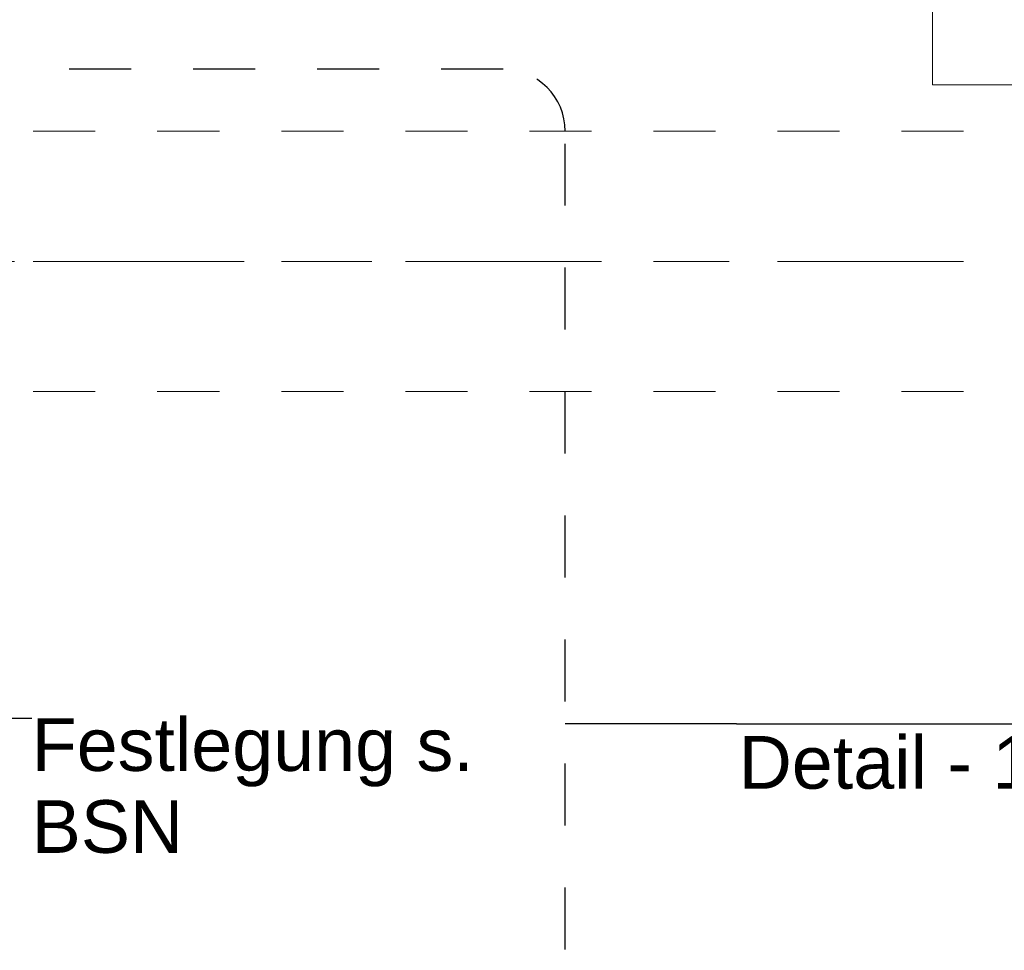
# Model space of a CAD drawing. Header units: metres. Extents: x -4 to 100, y -11 to 17.
# Tile 178 of 256: x 11.56 to 13.15, y 7.19 to 8.69. Entities that reach past the tile are written whole.
import ezdxf

# ---------------------------------------------------------------- set-up
doc = ezdxf.new("R2010")
doc.units = ezdxf.units.M
doc.header["$MEASUREMENT"] = 0
for name, pattern in [('Achse', [0.2, 0.1, -0.05, 0, -0.05]), ('Punktlinie eng', [0.0375, 0.0125, -0.025]), ('Strichlinie doppelt', [0.546806, 0.264583, -0.105833, 0.070556, -0.105833]), ('Untersicht', [0.1, 0.075, -0.025])]:
    doc.linetypes.add(name, pattern=pattern)
for name, color, linetype in [('152 - Bemaßung_ Beschriftung.Ausbau', 7, 'Continuous'), ('208 - Marker.Detail', 7, 'Continuous'), ('451 - Universal.Achsen Raster', 7, 'Continuous'), ('603 - Struktur.Bodenplatte_ Decke Roh', 7, 'Continuous'), ('608 - Struktur.Träger', 7, 'Continuous'), ('650 - Abdeckung.Fußboden Aufbau', 7, 'Continuous')]:
    doc.layers.add(name, color=color, linetype=linetype)
doc.styles.add('ERSTELLTER_STIL_2', font='txt')
doc.dimstyles.new('ERSTELLTER_STIL__9', dxfattribs={"dimtxt": 0.18, "dimasz": 0.02736, "dimexe": 0.18, "dimexo": 0.0625, "dimgap": 0, "dimtad": 0, "dimtih": 1, "dimtoh": 1, "dimdec": 4, "dimzin": 0, "dimdsep": 46, "dimcen": 0.09, "dimadec": 0, "dimazin": 0, "dimtfac": 1, "dimtdec": 4, "dimtmove": 0, "dimatfit": 3, "dimldrblk": 'ARROWHEAD_11', "dimfxl": 1, "dimtolj": 1, "dimtzin": 0, "dimarcsym": 0})

# ---------------------------------------------------------------- blocks, each defined once
blk = doc.blocks.new('ARROWHEAD_11')
at = {"color": 0, "linetype": 'Continuous', "lineweight": 0}
blk.add_line((0, 0), (-1, 0), dxfattribs=at)
at = {"color": 0, "linetype": 'Continuous', "lineweight": 0, "const_width": 0.25, "flags": 128}
blk.add_lwpolyline([(-0.125, 0, 1), (0.125, 0, 1)], format="xyb", close=True, dxfattribs=at)

msp = doc.modelspace()

# ---------------------------------------------------------------- linework, layer by layer
at = {"layer": '208 - Marker.Detail', "color": 30, "linetype": 'Punktlinie eng', "lineweight": 25, "true_color": 0xff6e00}
for p, q in [((12.3377, 8.61), (11.12, 8.61)), ((12.4377, 5.19), (12.4377, 8.51))]:
    msp.add_line(p, q, dxfattribs=at)
at = {"layer": '208 - Marker.Detail', "color": 30, "linetype": 'Continuous', "lineweight": 25, "true_color": 0xff6e00}
for p, q in [((12.714, 7.5539), (12.4377, 7.5539)), ((12.714, 7.5539), (12.7427, 7.5539)), ((12.7427, 7.5539), (13.9927, 7.5539))]:
    msp.add_line(p, q, dxfattribs=at)
at = {"layer": '208 - Marker.Detail', "color": 30, "linetype": 'Punktlinie eng', "lineweight": 25, "true_color": 0xff6e00}
msp.add_arc((12.3377, 8.51), 0.1, 0, 90, dxfattribs=at)
at = {"layer": '451 - Universal.Achsen Raster', "color": 160, "linetype": 'Strichlinie doppelt', "lineweight": 9, "true_color": 0x3232ff}
msp.add_line((64.935, 8.3), (-3.175, 8.3), dxfattribs=at)
at = {"layer": '603 - Struktur.Bodenplatte_ Decke Roh', "color": 7, "linetype": 'Continuous', "lineweight": 18, "flags": 128}
msp.add_lwpolyline([(47.48, 13.695), (14.78, 13.695), (14.78, 13.455), (14.78, 13), (14.84, 13), (14.84, 8.585), (13.03, 8.585), (13.03, 8.725), (11.41, 8.725), (11.41, 13), (11.48, 13), (11.48, 13.455), (11.48, 13.695), (-0.015, 13.695)], dxfattribs=at)
at = {"layer": '608 - Struktur.Träger', "color": 7, "linetype": 'Untersicht', "lineweight": 13}
for p, q in [((0.38, 8.51), (61.88, 8.51)), ((0.38, 8.09), (61.88, 8.09))]:
    msp.add_line(p, q, dxfattribs=at)
at = {"layer": '608 - Struktur.Träger', "color": 7, "linetype": 'Achse', "lineweight": 9}
msp.add_line((0.38, 8.3), (61.88, 8.3), dxfattribs=at)
at = {"layer": '650 - Abdeckung.Fußboden Aufbau', "color": 7, "linetype": 'Continuous', "lineweight": 13, "flags": 128}
msp.add_lwpolyline([(16.16, 8.22), (16.16, 8.095), (15.09, 8.095), (15.09, 8.09), (14.975, 8.09), (14.975, 7.9375), (14.875, 7.9375), (14.875, 8.09), (14.77, 8.09), (14.77, 8.51), (14.84, 8.51), (14.84, 8.585), (13.03, 8.585), (13.03, 8.725), (11.41, 8.725), (11.41, 8.51), (11.49, 8.51), (11.49, 8.09), (11.2975, 8.09), (11.2975, 8.0775), (10.07, 8.0775), (10.07, 8.2275)], dxfattribs=at)

# ---------------------------------------------------------------- texts
at = {"layer": '152 - Bemaßung_ Beschriftung.Ausbau', "color": 7, "linetype": 'Continuous', "lineweight": 9, "insert": (11.5775, 7.5632), "char_height": 0.085, "attachment_point": 1, "line_spacing_factor": 0.933036, "style": 'ERSTELLTER_STIL_2'}
msp.add_mtext('\\A1;{\\pql;\\fArial|b0|i0|c0|p38;Festlegung s.\\P\\pql;\\fArial|b0|i0|c0|p38;BSN}', dxfattribs=at)
at = {"layer": '208 - Marker.Detail', "color": 30, "lineweight": 25, "true_color": 0xff6e00, "insert": (12.7173, 7.5345), "char_height": 0.085, "attachment_point": 1, "style": 'ERSTELLTER_STIL_2'}
msp.add_mtext('\\A1;{\\pql;\\fArial|b0|i0|c0|p38;Detail - 1. OG Tür Ti 2.38}', dxfattribs=at)

# ---------------------------------------------------------------- leaders
at = {"layer": '152 - Bemaßung_ Beschriftung.Ausbau', "color": 7, "linetype": 'Continuous', "lineweight": 9, "annotation_type": 0, "has_hookline": 1, "hookline_direction": 0, "text_width": 0.6922}
msp.add_leader([(11.33, 7.4665), (11.5275, 7.5632), (11.5775, 7.5632)], dimstyle='ERSTELLTER_STIL__9', dxfattribs=at)

doc.saveas('drawing.dxf')
